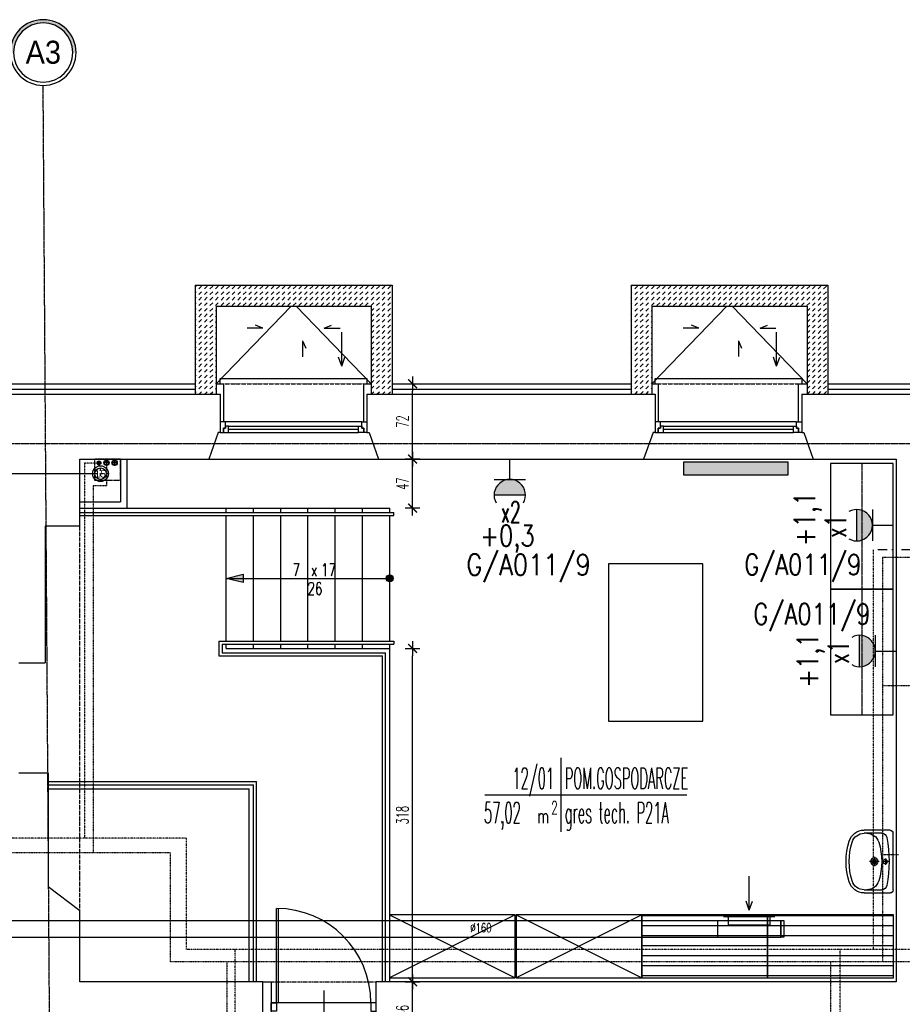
# Model space of a CAD drawing. Header units: inches. Extents: x -145354 to -97635, y 38777 to 78670.
# Tile 19 of 231: x -141858 to -141016, y 43706 to 44646. Entities that reach past the tile are written whole.
import ezdxf
from ezdxf.enums import TextEntityAlignment as Align

# ---------------------------------------------------------------- set-up
doc = ezdxf.new("R2010")
doc.units = ezdxf.units.IN
doc.header["$MEASUREMENT"] = 0
for name, pattern in [('00-inst$0$DASHDOT', [1, 0.5, -0.25, 0, -0.25]), ('CENTER', [2, 1.25, -0.25, 0.25, -0.25]), ('DASHDOT', [1, 0.5, -0.25, 0, -0.25]), ('DASHED', [0.75, 0.5, -0.25]), ('DASHED2', [0.375, 0.25, -0.125]), ('DIVIDE', [31.75, 12.7, -6.35, 0, -6.35, 0, -6.35])]:
    doc.linetypes.add(name, pattern=pattern)
doc.layers.get('0').update_dxf_attribs({"color": 101})
doc.layers.add('0-pomoc', color=21, linetype='Continuous', plot=False)
for name, color, linetype in [('beton_hatch', 145, 'Continuous'), ('Cieniutko', 8, 'Continuous'), ('Drz---drzwi', 5, 'Continuous'), ('E-OPIS_POM', 6, 'Continuous'), ('E35', 6, 'Continuous'), ('E50', 3, 'Continuous'), ('Ele-balustrada', 64, 'Continuous'), ('Ins-kan', 54, 'Continuous'), ('Ins-went', 141, 'Continuous'), ('Ins-went-opis', 141, 'Continuous'), ('Ins-wod', 152, 'Continuous'), ('Mks-podwieszona', 230, 'DASHED'), ('Mw-cr-rury', 160, 'DIVIDE'), ('Mw-wc-rury', 160, 'DASHDOT'), ('Okn---okna', 5, 'Continuous'), ('Os-osie glowne', 8, 'CENTER'), ('Os-osie-opis', 8, 'Continuous'), ('piony_K_nr', 240, 'Continuous'), ('Sc-cegla pelna', 32, 'Continuous'), ('Sc-gazobeton', 45, 'Continuous'), ('Sc-gk', 120, 'Continuous'), ('Sc-izolacja term-obrys', 132, 'Continuous'), ('Sc-izolacja term-styropian', 151, 'STYROPIAN-KA'), ('Sc-metal', 141, 'Continuous'), ('Sc-nad', 5, 'DASHED2'), ('Sc-nadproza kon', 5, 'DASHED2'), ('Sch-opis', 51, 'Continuous'), ('studzienki_widok', 52, 'Continuous'), ('W-idok', 9, 'Continuous'), ('W-otwor-strop', 126, 'Continuous'), ('Wyp-grzejniki', 56, 'Continuous'), ('Wyp-meble', 155, 'Continuous'), ('Wyp-sanitar', 131, 'Continuous')]:
    doc.layers.add(name, color=color, linetype=linetype)
doc.styles.add('dwg_opis duży', font='ARIAL.TTF', dxfattribs={"width": 0.9})
doc.styles.add('KA wymiar', font='romans.shx', dxfattribs={"width": 0.6})
doc.styles.add('ROMANS', font='romans', dxfattribs={"width": 0.85})
doc.styles.add('tab-bud$0$ROMANS', font='romans', dxfattribs={"width": 0.7})
doc.styles.add('TYTUL2', font='ARIAL.TTF')
doc.linetypes.add('BATTING', pattern='A,0.0001,-0.1,[134,ltypeshp.shx,S=0.1,R=0,X=-0.1,Y=0],-0.2,[134,ltypeshp.shx,S=0.1,R=180,X=0.1,Y=0],-0.1', length=0.4001)
doc.linetypes.add('STYROPIAN-KA', pattern='A,0.0001,-0.1,[135,ltypeshp.shx,S=0.1,R=0,X=-0.1,Y=0],0,[135,ltypeshp.shx,S=0.1,R=180,X=0.1,Y=0],-0.1', length=0.2001)
doc.dimstyles.new('KA wymiar', dxfattribs={"dimscale": 50, "dimtxt": 0.23, "dimasz": 0.14, "dimexe": 0, "dimexo": 0, "dimgap": 0.08, "dimtad": 1, "dimdec": 1, "dimrnd": 0.5, "dimzin": 9, "dimdsep": 46, "dimtxsty": 'KA wymiar', "dimblk1": 'UKOS', "dimblk2": 'UKOS', "dimsah": 1, "dimcen": 0.2, "dimse1": 1, "dimse2": 1, "dimclrd": 256, "dimclre": 256, "dimclrt": 2, "dimadec": 3, "dimazin": 0, "dimtfac": 1, "dimtdec": 1, "dimtix": 1, "dimtmove": 2, "dimatfit": 3, "dimldrblk": 'DOT', "dimfxl": 0, "dimtolj": 1, "dimtzin": 9, "dimarcsym": 0})

# ---------------------------------------------------------------- blocks, each defined once
blk = doc.blocks.new('pow')
for p, q in [((0, 0.523), (0, -0.523)), ((-1.075, 0), (1.78, 0))]:
    blk.add_line(p, q)
at = {"style": 'KA wymiar', "width": 0.6}
for s, height, p in [('2', 0.18, (-0.139, -0.27)), ('m', 0.21, (-0.333, -0.401))]:
    blk.add_text(s, height=height, dxfattribs=at).set_placement(p)
at = {"style": 'KA wymiar'}
for tag, width, p in [('01', 0.7, (-0.131, 0.084)), ('000.00', 0.6, (-0.364, -0.401))]:
    blk.add_attdef(tag, text='', height=0.3, dxfattribs=dict(at, width=width)).set_placement(p, align=Align.RIGHT)
blk.add_attdef('POMIESZCZENIE', (0.071, 0.084), '', height=0.3, dxfattribs=at)
at = {"style": 'KA wymiar', "width": 0.8}
blk.add_attdef('POSADZKA', (0.071, -0.401), '', height=0.3, dxfattribs=at)
blk = doc.blocks.new('G1')
at = {"layer": 'E35'}
blk.add_hatch(color=256, dxfattribs=at).paths.add_polyline_path([(10, 22.85), (-10, 22.85, 1)])
for p, q in [((-10, 22.85), (10, 22.85)), ((10, 12.85), (-10, 12.85))]:
    blk.add_line(p, q, dxfattribs=at)
blk.add_arc((0, 22.85), 10, 150, 30, dxfattribs=at)
at = {"layer": 'E50'}
blk.add_line((0, 12.85), (0, 0), dxfattribs=at)
blk = doc.blocks.new('_REHABILITACJA_STOLLIK1')
at = {"ltscale": 0.5}
h = blk.add_hatch(dxfattribs=at)
h.set_pattern_fill('LINE', color=256, scale=3, style=0)
h.set_pattern_definition([(0, (408087.254, 65975.66), (0, 9.525), [])])
h.paths.add_polyline_path([(0, -60), (120, -60), (120, 0), (0, 0)])
blk.add_lwpolyline([(0, -60), (120, -60), (120, 0), (0, 0)], close=True, dxfattribs=at)
blk = doc.blocks.new('ozn_schody-kółko_d14')
at = {"ltscale": 25}
h = blk.add_hatch(color=256, dxfattribs=at)
edge = h.paths.add_edge_path()
edge.add_arc((0, 0), 3.33, 0, 360)
at = {"ltscale": 7}
blk.add_circle((0, 0), 3.33, dxfattribs=at)
blk = doc.blocks.new('ozn_schody-strzałka8x16')
at = {"ltscale": 25}
blk.add_hatch(color=256, dxfattribs=at).paths.add_polyline_path([(0, 0), (-4, -16), (4, -16)])
blk.add_lwpolyline([(0, 0), (-4, -16), (4, -16)], close=True, dxfattribs=at)
blk = doc.blocks.new('ozn_opis-schodów1-rzut')
at = {"style": 'ROMANS', "width": 0.7}
blk.add_text('x', height=12, dxfattribs=at).set_placement((-3.32, 3))
at = {"ltscale": 25, "style": 'ROMANS', "width": 0.7}
blk.add_attdef('Ilość', text='', height=12, dxfattribs=at).set_placement((-7.75, 3), align=Align.RIGHT)
blk.add_attdef('Wysokość', (6.22, 3), '', height=12, dxfattribs=at)
blk.add_attdef('Długość', text='', height=12, dxfattribs=at).set_placement((0.41, -15), align=Align.CENTER)
blk = doc.blocks.new('_0630_DRZWI_90')
at = {"ltscale": 7}
for p, q in [((5, 8), (5, 98)), ((6.8, 8), (6.8, 97.98))]:
    blk.add_line(p, q, dxfattribs=at)
at = {"ltscale": 25}
for p, q in [((50, 19.7), (50, -28.9)), ((5, 8), (0, 8)), ((0, 8), (5, 8)), ((0, 0), (0, 8)), ((5, 0), (0, 0)), ((5, 0), (0, 0)), ((95, 8), (5, 8)), ((5, 8), (5, 0)), ((95, 8), (95, 0)), ((100, 8), (95, 8)), ((95, 0), (100, 0)), ((95, 0), (100, 0)), ((100, 0), (100, 8))]:
    blk.add_line(p, q, dxfattribs=at)
at = {"ltscale": 7}
blk.add_arc((5, 8), 90, 0, 90, dxfattribs=at)
blk = doc.blocks.new('_gslkflhklgj')
at = {"linetype": '00-inst$0$DASHDOT', "ltscale": 5}
for p, q in [((7.5, 0), (-7.5, 0)), ((0, -7.5), (0, 7.5))]:
    blk.add_line(p, q, dxfattribs=at)
for radius in [7.5, 5.5]:
    blk.add_circle((0, 0), radius)
blk = doc.blocks.new('UKOS')
at = {"color": 8}
blk.add_line((1, 0), (-1, 0), dxfattribs=at)
at = {"color": 1}
blk.add_line((0, 1), (0, -1), dxfattribs=at)
at = {"color": 1, "const_width": 0.2}
blk.add_lwpolyline([(0.6, 0.6), (-0.6, -0.6)], dxfattribs=at)
blk = doc.blocks.new('*D514')
at = {"layer": 'W-idok', "lineweight": -2}
blk.add_line((-141483.21, 43678.16), (-141483.21, 43720.15), dxfattribs=at)
at = {"layer": 'W-idok', "lineweight": -2, "xscale": 7.000000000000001, "yscale": 7.000000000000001, "zscale": 7.000000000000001}
for p, rotation in [((-141483.21, 43727.15), 90), ((-141483.21, 43671.16), 270)]:
    blk.add_blockref('UKOS', p, dxfattribs=dict(at, rotation=rotation))
at = {"layer": 'W-idok', "color": 2, "insert": (-141492.96, 43699.16), "char_height": 11.5, "attachment_point": 5, "rotation": 90, "style": 'KA wymiar'}
blk.add_mtext('\\A1;56', dxfattribs=at)
blk = doc.blocks.new('_Dot')
at = {"layer": '0-pomoc', "color": 0, "lineweight": -2}
blk.add_line((-0.5, 0), (-1, 0), dxfattribs=at)
at = {"layer": '0-pomoc', "color": 0, "const_width": 0.5}
blk.add_lwpolyline([(-0.25, 0, 1), (0.25, 0, 1)], format="xyb", close=True, dxfattribs=at)
blk = doc.blocks.new('*D515')
at = {"layer": 'W-idok', "lineweight": -2}
blk.add_line((-141483.21, 43734.15), (-141483.21, 44038.37), dxfattribs=at)
at = {"layer": 'W-idok', "lineweight": -2, "xscale": 7.000000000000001, "yscale": 7.000000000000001, "zscale": 7.000000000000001}
for p, rotation in [((-141483.21, 44045.37), 90), ((-141483.21, 43727.15), 270)]:
    blk.add_blockref('UKOS', p, dxfattribs=dict(at, rotation=rotation))
at = {"layer": 'W-idok', "color": 2, "insert": (-141492.96, 43886.26), "char_height": 11.5, "attachment_point": 5, "rotation": 90, "style": 'KA wymiar'}
blk.add_mtext('\\A1;318', dxfattribs=at)
blk = doc.blocks.new('*D516')
at = {"layer": 'W-idok', "lineweight": -2}
blk.add_line((-141483.21, 44186.37), (-141483.21, 44219.16), dxfattribs=at)
at = {"layer": 'W-idok', "lineweight": -2, "xscale": 7.000000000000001, "yscale": 7.000000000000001, "zscale": 7.000000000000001}
for p, rotation in [((-141483.21, 44226.16), 90), ((-141483.21, 44179.37), 270)]:
    blk.add_blockref('UKOS', p, dxfattribs=dict(at, rotation=rotation))
at = {"layer": 'W-idok', "color": 2, "insert": (-141492.96, 44202.76), "char_height": 11.5, "attachment_point": 5, "rotation": 90, "style": 'KA wymiar'}
blk.add_mtext('\\A1;47', dxfattribs=at)
blk = doc.blocks.new('*D517')
at = {"layer": 'W-idok', "lineweight": -2}
blk.add_line((-141483.21, 44233.16), (-141483.21, 44291.16), dxfattribs=at)
at = {"layer": 'W-idok', "lineweight": -2, "xscale": 7.000000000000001, "yscale": 7.000000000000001, "zscale": 7.000000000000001}
for p, rotation in [((-141483.21, 44298.16), 90), ((-141483.21, 44226.16), 270)]:
    blk.add_blockref('UKOS', p, dxfattribs=dict(at, rotation=rotation))
at = {"layer": 'W-idok', "color": 2, "insert": (-141492.96, 44262.16), "char_height": 11.5, "attachment_point": 5, "rotation": 90, "style": 'KA wymiar'}
blk.add_mtext('\\A1;72', dxfattribs=at)
blk = doc.blocks.new('0630_STRZAŁKA')
at = {"ltscale": 0.5}
for points in [[(0, 0), (-3.03, -8.56)], [(0, 0), (0, -32.43)], [(0, 0), (3.03, -8.56)]]:
    blk.add_lwpolyline(points, dxfattribs=at)
blk = doc.blocks.new('umywalka_60x45')
at = {"ltscale": 25}
for p, q in [((-27, 0), (27, 0)), ((-30, -27.72), (-30, -3)), ((3, -7.5), (-3, -7.5)), ((0, -4.5), (0, -10.5)), ((30, -3), (30, -27.72)), ((-27, -27.72), (-27, -11.03)), ((4.5, -18), (-4.5, -18)), ((0, -13.5), (0, -22.5)), ((27, -11.03), (27, -27.72))]:
    blk.add_line(p, q, dxfattribs=at)
for centre, radius in [((0, -7.5), 2), ((0, -18), 3.5), ((0, -18), 2)]:
    blk.add_circle(centre, radius, dxfattribs=at)
for centre, radius, start, end in [((27, -3), 3, 0, 90), ((-27, -3), 3, 90, 180), ((-22, -11.03), 5, 100.52627, 180), ((0, -129.43), 125.43, 79.47373, 100.52627), ((22, -11.03), 5, 0, 79.47373), ((-15, -25.28), 12, 107.3129, 180), ((0, -73.4), 62.4, 72.6871, 107.3129), ((15, -25.28), 12, 0, 72.6871), ((-15, -27.72), 15, 180, 252.6871), ((-15, -27.72), 12, 180, 252.6871), ((15, -27.72), 12, 287.3129, 0), ((15, -27.72), 15, 287.3129, 0), ((0, 20.4), 65.4, 252.6871, 287.3129), ((0, 20.4), 62.4, 252.6871, 287.3129)]:
    blk.add_arc(centre, radius, start, end, dxfattribs=at)
blk = doc.blocks.new('_opis_osi_liczbowy')
blk.add_hatch(color=256).paths.add_polyline_path([(32, 32), (32, 28.8, -1), (32, -28.8), (32, -32, 1)])
for radius in [32, 28.8]:
    blk.add_circle((32, 0), radius)
at = {"style": 'dwg_opis duży', "width": 0.9}
blk.add_attdef('AXNAMEH', text='', height=22.4, rotation=90, dxfattribs=at).set_placement((32, 0), align=Align.MIDDLE_CENTER)
blk = doc.blocks.new('*U122')
at = {"color": 4, "linetype": 'Continuous'}
blk.add_line((-245, 25), (245, 25), dxfattribs=at)
at = {"color": 0, "linetype": 'ByBlock', "lineweight": -2}
for p, q in [((-245, 10), (245, 10)), ((-200, 0), (-200, 10)), ((200, 0), (200, 10))]:
    blk.add_line(p, q, dxfattribs=at)
blk = doc.blocks.new('pion_woda')
at = {"layer": 'Ins-wod'}
for p, q in [((3, 0), (-3, 0)), ((0, 3), (0, -3))]:
    blk.add_line(p, q, dxfattribs=at)
for centre, radius in [((0, 0.02), 2.55), ((0, 0), 2)]:
    blk.add_circle(centre, radius, dxfattribs=at)
blk = doc.blocks.new('pion_mały')
at = {"layer": 'Ins-wod'}
for p, q in [((0, 2.08), (0, -2.12)), ((2.1, -0.02), (-2.1, -0.02))]:
    blk.add_line(p, q, dxfattribs=at)
for centre, radius in [((0, 0), 1.79), ((0, -0.02), 1.4)]:
    blk.add_circle(centre, radius, dxfattribs=at)
blk = doc.blocks.new('WW_piony')
for name, p in [('pion_mały', (0, 0)), ('pion_woda', (7.18, 0.12)), ('pion_woda', (14.93, 0.15))]:
    blk.add_blockref(name, p)
blk = doc.blocks.new('_vxkdjhgkljhkgjhk')
for q in [(14, 6), (30.2, 0)]:
    blk.add_line((0, 0), q)
blk = doc.blocks.new('grzejnik_100')
at = {"layer": 'Wyp-grzejniki'}
h = blk.add_hatch(dxfattribs=at)
h.set_pattern_fill('DOTS', color=256, scale=0.5, style=0)
h.set_pattern_definition([(0, (-77492.90915, 37823.9399), (0.396875, 0.79375), [0, -0.79375])])
h.paths.add_polyline_path([(0, -100), (12, -100), (12, 0), (0, 0)])
blk.add_lwpolyline([(12, 0), (0, 0), (0, -100), (12, -100)], close=True, dxfattribs=at)

msp = doc.modelspace()

# ---------------------------------------------------------------- hatches: boundary and pattern name
at = {"layer": 'beton_hatch'}
h = msp.add_hatch(dxfattribs=at)
h.set_pattern_fill('DASH', color=256, scale=30, angle=45, style=0)
h.set_pattern_definition([(45, (430.613, 0.052), (4e-16, 5.30330086), [3.75, -3.75])])
h.paths.add_polyline_path([(-141594.27, 44392.28), (-141599.27, 44392.28), (-141599.27, 44372.28), (-141594.27, 44372.28)])
h.paths.add_polyline_path([(-141502.77, 44392.28), (-141594.27, 44392.28), (-141594.27, 44372.28), (-141522.77, 44372.28), (-141522.77, 44288.21), (-141502.77, 44288.21)])
h.paths.add_polyline_path([(-141599.27, 44392.28), (-141690.77, 44392.28), (-141690.77, 44288.21), (-141670.77, 44288.21), (-141670.77, 44372.28), (-141599.27, 44372.28)])
h = msp.add_hatch(dxfattribs=at)
h.set_pattern_fill('DASH', color=256, scale=30, angle=45, style=0)
h.set_pattern_definition([(45, (846.613, 0.1026), (4e-16, 5.30330086), [3.75, -3.75])])
h.paths.add_polyline_path([(-141178.27, 44392.33), (-141183.27, 44392.33), (-141183.27, 44372.33), (-141178.27, 44372.33)])
h.paths.add_polyline_path([(-141086.77, 44392.33), (-141178.27, 44392.33), (-141178.27, 44372.33), (-141106.77, 44372.33), (-141106.77, 44288.27), (-141086.77, 44288.27)])
h.paths.add_polyline_path([(-141183.27, 44392.33), (-141274.77, 44392.33), (-141274.77, 44288.27), (-141254.77, 44288.27), (-141254.77, 44372.33), (-141183.27, 44372.33)])

# ---------------------------------------------------------------- linework, layer by layer
at = {"layer": 'Cieniutko', "linetype": 'Continuous'}
for p, q in [((-141599.27, 44372.28), (-141670.77, 44298.21)), ((-141594.27, 44372.28), (-141522.77, 44298.21)), ((-141183.27, 44372.33), (-141254.77, 44298.26)), ((-141178.27, 44372.33), (-141106.77, 44298.26))]:
    msp.add_line(p, q, dxfattribs=at)
at = {"layer": 'Ele-balustrada'}
for p, q in [((-141800.81, 44175.37), (-141501.06, 44175.37)), ((-141800.81, 44172.37), (-141501.06, 44172.37)), ((-141501.06, 44172.37), (-141501.06, 44175.37)), ((-141668.06, 44052.37), (-141501.06, 44052.37)), ((-141668.06, 44052.37), (-141668.06, 44038.37)), ((-141665.06, 44049.37), (-141501.06, 44049.37)), ((-141665.06, 44049.37), (-141665.06, 44041.37)), ((-141501.06, 44052.37), (-141501.06, 44049.37)), ((-141668.06, 44038.37), (-141512.06, 44038.37)), ((-141665.06, 44041.37), (-141509.06, 44041.37)), ((-141512.06, 43727.16), (-141512.06, 44038.37)), ((-141509.06, 43727.16), (-141509.06, 44041.37)), ((-141831.06, 43918.37), (-141632.06, 43918.37)), ((-141831.06, 43915.37), (-141635.06, 43915.37)), ((-141635.06, 43727.16), (-141635.06, 43915.37)), ((-141632.06, 43727.16), (-141632.06, 43918.37))]:
    msp.add_line(p, q, dxfattribs=at)
at = {"layer": 'Ins-went'}
for p, q in [((-141191.92, 43769.63), (-141191.92, 43785.63)), ((-141181.92, 43788.63), (-141181.92, 43781.63)), ((-141141.92, 43781.63), (-141141.92, 43788.63)), ((-141131.92, 43769.63), (-141131.92, 43785.63)), ((-141131.92, 43785.63), (-141128.92, 43785.63)), ((-141131.92, 43785.63), (-141131.92, 43769.63)), ((-141128.92, 43785.63), (-141128.92, 43769.63)), ((-141181.92, 43781.63), (-141141.92, 43781.63)), ((-141181.92, 43781.63), (-141141.92, 43781.63)), ((-141128.92, 43769.63), (-141131.92, 43769.63))]:
    msp.add_line(p, q, dxfattribs=at)
for points in [[(-142247.45, 43785.65), (-141327.38, 43785.65)], [(-141327.38, 43785.65), (-141131.92, 43785.63)], [(-142247.34, 43769.65), (-141327.38, 43769.65)], [(-141327.38, 43769.65), (-141131.92, 43769.63)]]:
    msp.add_lwpolyline(points, dxfattribs=at)
at = {"layer": 'Mks-podwieszona'}
msp.add_line((-141786.91, 44212.32), (-142178.78, 44212.32), dxfattribs=at)
at = {"layer": 'Mw-cr-rury', "ltscale": 0.03}
for p, q in [((-141784.63, 44222.51), (-141796.48, 44222.51)), ((-141796.48, 44222.51), (-141796.48, 43864.19)), ((-141043.66, 44139.46), (-141043.66, 43757.86)), ((-141699.44, 43864.19), (-142341.27, 43864.19)), ((-141699.44, 43864.19), (-141699.44, 43757.86)), ((-139252.46, 43757.86), (-141699.44, 43757.86)), ((-141652.43, 43443.04), (-141652.43, 43757.86)), ((-141075.03, 43666.51), (-141075.03, 43757.86))]:
    msp.add_line(p, q, dxfattribs=at)
at = {"layer": 'Mw-cr-rury', "ltscale": 0.7}
msp.add_line((-141007.77, 44139.46), (-141043.66, 44139.46), dxfattribs=at)
at = {"layer": 'Mw-wc-rury'}
for p, q in [((-141775.35, 44219.66), (-141775.35, 44200.72)), ((-141775.35, 44200.72), (-141788.18, 44200.72)), ((-141788.18, 44200.72), (-141788.18, 43850.19)), ((-141008.5, 44132.27), (-141034.85, 44132.27)), ((-141034.85, 44132.27), (-141034.85, 43746.31)), ((-140968.31, 44009.73), (-141034.85, 44009.73)), ((-141714.75, 43850.19), (-142353.74, 43850.19)), ((-141714.75, 43850.19), (-141714.75, 43746.31)), ((-141019.42, 43848.3), (-141034.85, 43848.3)), ((-139268.39, 43746.31), (-141714.75, 43746.31)), ((-141660.51, 43746.31), (-141660.51, 43452.82)), ((-141084.12, 43662.52), (-141084.12, 43746.31))]:
    msp.add_line(p, q, dxfattribs=at)
at = {"layer": 'Okn---okna'}
for p, q in [((-141666.77, 44298.16), (-141666.77, 44303.16)), ((-141666.77, 44303.16), (-141526.77, 44303.16)), ((-141526.77, 44303.16), (-141526.77, 44298.16)), ((-141251.77, 44298.16), (-141251.77, 44303.16)), ((-141251.77, 44303.16), (-141111.77, 44303.16)), ((-141111.77, 44303.16), (-141111.77, 44298.16)), ((-141531.77, 44261.68), (-141661.77, 44261.68)), ((-141658.77, 44257.68), (-141534.77, 44257.68)), ((-141658.77, 44254.68), (-141534.77, 44254.68)), ((-141116.77, 44261.68), (-141246.77, 44261.68)), ((-141243.77, 44257.68), (-141119.77, 44257.68)), ((-141243.77, 44254.68), (-141119.77, 44254.68)), ((-141658.77, 44251.68), (-141534.77, 44251.68)), ((-141243.77, 44251.68), (-141119.77, 44251.68)), ((-141677.77, 44226.16), (-141515.77, 44226.16)), ((-141262.77, 44226.16), (-141100.77, 44226.16))]:
    msp.add_line(p, q, dxfattribs=at)
for points in [[(-141661.77, 44261.68), (-141666.77, 44261.68), (-141666.77, 44251.68), (-141663.77, 44251.68), (-141663.77, 44255.68), (-141661.77, 44255.68)], [(-141658.77, 44257.68), (-141661.77, 44257.68), (-141661.77, 44255.68), (-141663.77, 44255.68), (-141663.77, 44251.68), (-141661.77, 44251.68), (-141658.77, 44251.68)], [(-141534.77, 44257.68), (-141531.77, 44257.68), (-141531.77, 44255.68), (-141529.77, 44255.68), (-141529.77, 44251.68), (-141531.77, 44251.68), (-141534.77, 44251.68)], [(-141531.77, 44261.68), (-141526.77, 44261.68), (-141526.77, 44251.68), (-141529.77, 44251.68), (-141529.77, 44255.68), (-141531.77, 44255.68)], [(-141246.77, 44261.68), (-141251.77, 44261.68), (-141251.77, 44251.68), (-141248.77, 44251.68), (-141248.77, 44255.68), (-141246.77, 44255.68)], [(-141243.77, 44257.68), (-141246.77, 44257.68), (-141246.77, 44255.68), (-141248.77, 44255.68), (-141248.77, 44251.68), (-141246.77, 44251.68), (-141243.77, 44251.68)], [(-141119.77, 44257.68), (-141116.77, 44257.68), (-141116.77, 44255.68), (-141114.77, 44255.68), (-141114.77, 44251.68), (-141116.77, 44251.68), (-141119.77, 44251.68)], [(-141116.77, 44261.68), (-141111.77, 44261.68), (-141111.77, 44251.68), (-141114.77, 44251.68), (-141114.77, 44255.68), (-141116.77, 44255.68)]]:
    msp.add_lwpolyline(points, close=True, dxfattribs=at)
at = {"layer": 'Os-osie glowne'}
msp.add_line((-141807.41, 40431.76), (-141835.81, 44583.07), dxfattribs=at)
msp.add_lwpolyline([(-143378.77, 44241.16), (-138190.25, 44241.16)], dxfattribs=at)
at = {"layer": 'Sc-cegla pelna'}
for p, q in [((-141666.77, 44288.16), (-141666.77, 44251.68)), ((-141526.77, 44288.16), (-141526.77, 44251.68)), ((-141251.77, 44288.16), (-141251.77, 44251.68)), ((-141111.77, 44288.16), (-141111.77, 44251.68)), ((-141668.77, 44251.68), (-141677.77, 44226.16)), ((-141666.77, 44251.68), (-141668.77, 44251.68)), ((-141526.77, 44251.68), (-141524.77, 44251.68)), ((-141524.77, 44251.68), (-141515.77, 44226.16)), ((-141253.77, 44251.68), (-141262.77, 44226.16)), ((-141251.77, 44251.68), (-141253.77, 44251.68)), ((-141111.77, 44251.68), (-141109.77, 44251.68)), ((-141109.77, 44251.68), (-141100.77, 44226.16)), ((-141800.81, 44226.16), (-141676.77, 44226.16)), ((-141800.81, 44162.16), (-141800.81, 44226.16)), ((-141516.77, 44226.16), (-141259.77, 44226.16)), ((-141101.77, 44226.16), (-141021.77, 44226.16)), ((-141800.81, 44162.16), (-141833.98, 44162.12)), ((-141833.98, 44162.12), (-141833.98, 44031.57)), ((-141858.98, 44031.57), (-141833.98, 44031.57)), ((-141858.98, 43926.57), (-141831.06, 43926.57)), ((-141831.06, 43926.57), (-141831.06, 43818.12)), ((-141831.06, 43818.12), (-141800.81, 43795.2))]:
    msp.add_line(p, q, dxfattribs=at)
for points in [[(-141956.77, 44288.16), (-141666.77, 44288.16)], [(-141526.77, 44288.16), (-141251.77, 44288.16)], [(-141111.77, 44288.16), (-140840.81, 44288.16)], [(-141021.77, 44226.16), (-141021.77, 43727.1)], [(-141626.06, 43727.16), (-141800.81, 43727.16), (-141800.81, 43795.2)], [(-141626.06, 43671.16), (-141626.06, 43727.16)], [(-141518.06, 43671.16), (-141518.06, 43727.16)], [(-141021.77, 43727.1), (-141518.06, 43727.16)]]:
    msp.add_lwpolyline(points, dxfattribs=at)
at = {"layer": 'Sc-gazobeton'}
for p, q in [((-141626.06, 43727.16), (-141618.06, 43727.16)), ((-141618.06, 43727.16), (-141618.06, 43671.16))]:
    msp.add_line(p, q, dxfattribs=at)
at = {"layer": 'Sc-gk'}
for p, q in [((-141761.91, 44226.16), (-141761.91, 44185.37)), ((-141755.91, 44226.16), (-141755.91, 44179.37)), ((-141800.81, 44185.37), (-141761.91, 44185.37)), ((-141800.81, 44179.37), (-141755.91, 44179.37))]:
    msp.add_line(p, q, dxfattribs=at)
at = {"layer": 'Sc-izolacja term-obrys'}
for p, q in [((-141932.77, 44298.16), (-141690.77, 44298.16)), ((-141670.77, 44298.16), (-141663.77, 44298.16)), ((-141663.77, 44298.16), (-141663.77, 44261.68)), ((-141529.77, 44261.68), (-141529.77, 44298.16)), ((-141529.77, 44298.16), (-141522.77, 44298.16)), ((-141502.77, 44298.16), (-141274.77, 44298.16)), ((-141254.77, 44298.16), (-141248.77, 44298.16)), ((-141248.77, 44298.16), (-141248.77, 44261.68)), ((-141114.77, 44261.68), (-141114.77, 44298.16)), ((-141114.77, 44298.16), (-141106.77, 44298.16))]:
    msp.add_line(p, q, dxfattribs=at)
msp.add_lwpolyline([(-141086.77, 44298.16), (-140864.81, 44298.16)], dxfattribs=at)
at = {"layer": 'Sc-izolacja term-styropian', "linetype": 'BATTING', "ltscale": 0.25}
for p, q in [((-141932.77, 44293.16), (-141690.77, 44293.16)), ((-141502.77, 44293.16), (-141274.77, 44293.16))]:
    msp.add_line(p, q, dxfattribs=at)
msp.add_lwpolyline([(-141086.77, 44293.16), (-140864.81, 44293.16)], dxfattribs=at)
at = {"layer": 'Sc-metal'}
for p, q in [((-141800.81, 44179.37), (-141505.06, 44179.37)), ((-141661.06, 44175.37), (-141661.06, 44179.37)), ((-141635.06, 44175.37), (-141635.06, 44179.37)), ((-141609.06, 44175.37), (-141609.06, 44179.37)), ((-141583.06, 44175.37), (-141583.06, 44179.37)), ((-141557.06, 44175.37), (-141557.06, 44179.37)), ((-141531.06, 44175.37), (-141531.06, 44179.37)), ((-141505.06, 44175.37), (-141505.06, 44179.37)), ((-141661.06, 44052.37), (-141661.06, 44172.37)), ((-141635.06, 44052.37), (-141635.06, 44172.37)), ((-141609.06, 44052.37), (-141609.06, 44172.37)), ((-141583.06, 44052.37), (-141583.06, 44172.37)), ((-141557.06, 44052.37), (-141557.06, 44172.37)), ((-141531.06, 44052.37), (-141531.06, 44172.37)), ((-141505.06, 44052.37), (-141505.06, 44172.37)), ((-141661.06, 44045.37), (-141661.06, 44049.37)), ((-141635.06, 44045.37), (-141635.06, 44049.37)), ((-141609.06, 44045.37), (-141609.06, 44049.37)), ((-141583.06, 44045.37), (-141583.06, 44049.37)), ((-141557.06, 44045.37), (-141557.06, 44049.37)), ((-141531.06, 44045.37), (-141531.06, 44049.37)), ((-141505.06, 44045.37), (-141505.06, 44049.37)), ((-141661.06, 44045.37), (-141505.06, 44045.37)), ((-141505.06, 43727.16), (-141505.06, 44045.37)), ((-141831.06, 43911.37), (-141639.06, 43911.37)), ((-141639.06, 43727.16), (-141639.06, 43911.37))]:
    msp.add_line(p, q, dxfattribs=at)
at = {"layer": 'Sc-nad', "ltscale": 4}
msp.add_lwpolyline([(-141618.06, 43727.16), (-141518.06, 43727.16)], dxfattribs=at)
at = {"layer": 'Sc-nadproza kon', "linetype": 'DASHDOT', "ltscale": 0.5}
for p, q in [((-141666.77, 44298.16), (-141526.77, 44298.16)), ((-141251.77, 44298.16), (-141111.77, 44298.16)), ((-141800.81, 43795.2), (-141800.81, 44162.16))]:
    msp.add_line(p, q, dxfattribs=at)
at = {"layer": 'Sch-opis'}
msp.add_line((-141661.06, 44112.37), (-141505.06, 44112.37), dxfattribs=at)
at = {"layer": 'studzienki_widok'}
for p, q in [((-141690.77, 44392.28), (-141502.77, 44392.28)), ((-141690.77, 44392.28), (-141690.77, 44288.21)), ((-141502.77, 44392.28), (-141502.77, 44288.21)), ((-141274.77, 44392.33), (-141086.77, 44392.33)), ((-141274.77, 44392.33), (-141274.77, 44288.27)), ((-141086.77, 44392.33), (-141086.77, 44288.27)), ((-141670.77, 44372.28), (-141522.77, 44372.28)), ((-141670.77, 44372.28), (-141670.77, 44288.21)), ((-141522.77, 44372.28), (-141522.77, 44288.21)), ((-141254.77, 44372.33), (-141106.77, 44372.33)), ((-141254.77, 44372.33), (-141254.77, 44288.27)), ((-141106.77, 44372.33), (-141106.77, 44288.27))]:
    msp.add_line(p, q, dxfattribs=at)
at = {"layer": 'W-otwor-strop', "linetype": 'DASHED2', "ltscale": 0.3}
msp.add_lwpolyline([(-141761.91, 44206.16), (-141761.91, 44226.16), (-141786.91, 44226.16), (-141786.91, 44206.16)], close=True, dxfattribs=at)
at = {"layer": 'Wyp-meble'}
for p, q in [((-141385.38, 43790.93), (-141505.38, 43730.93)), ((-141505.38, 43790.93), (-141385.38, 43730.93)), ((-141264.38, 43790.93), (-141384.38, 43730.93)), ((-141384.38, 43790.93), (-141264.38, 43730.93))]:
    msp.add_line(p, q, dxfattribs=at)
for points in [[(-141084.5, 44102.16), (-141024.5, 44102.16), (-141024.5, 44222.16), (-141084.5, 44222.16)], [(-141296.38, 43976.16), (-141206.38, 43976.16), (-141206.38, 44126.16), (-141296.38, 44126.16)], [(-141084.5, 43982.16), (-141024.5, 43982.16), (-141024.5, 44102.16), (-141084.5, 44102.16)], [(-141505.38, 43730.93), (-141385.38, 43730.93), (-141385.38, 43790.93), (-141505.38, 43790.93)], [(-141384.38, 43730.93), (-141264.38, 43730.93), (-141264.38, 43790.93), (-141384.38, 43790.93)]]:
    msp.add_lwpolyline(points, close=True, dxfattribs=at)
at = {"layer": 'Wyp-meble', "linetype": 'DASHED2', "ltscale": 0.5}
for points in [[(-141024.5, 44102.16), (-141024.5, 44222.16), (-141054.5, 44222.16), (-141054.5, 44102.16)], [(-141024.5, 43982.16), (-141024.5, 44102.16), (-141054.5, 44102.16), (-141054.5, 43982.16)]]:
    msp.add_lwpolyline(points, close=True, dxfattribs=at)

# ---------------------------------------------------------------- block references
msp.add_blockref('WW_piony', (-141782.53, 44222.53))
at = {"layer": 'Cieniutko', "linetype": 'Continuous', "yscale": 0.5, "zscale": 0.5}
for p, xscale in [((-141626, 44351.1), -0.5), ((-141567.54, 44351.1), 0.5), ((-141210, 44351.15), -0.5), ((-141151.54, 44351.15), 0.5)]:
    msp.add_blockref('_vxkdjhgkljhkgjhk', p, dxfattribs=dict(at, xscale=xscale))
at = {"layer": 'Cieniutko', "linetype": 'Continuous', "xscale": 0.5, "yscale": 0.5, "zscale": 0.5, "rotation": 270}
for p in [(-141588.25, 44339.13), (-141172.25, 44339.18)]:
    msp.add_blockref('_vxkdjhgkljhkgjhk', p, dxfattribs=at)
at = {"layer": 'Drz---drzwi'}
msp.add_blockref('_0630_DRZWI_90', (-141618.06, 43699.16), dxfattribs=at)
at = {"layer": 'E-OPIS_POM'}
ref = msp.add_blockref('pow', (-141341.62, 43905.55), dxfattribs=dict(at, xscale=67.5, yscale=67.5, zscale=67.5))
ref.add_attrib('000.00', '57,02', dxfattribs={"layer": '0', "height": 20.25, "style": 'KA wymiar', "width": 0.448374}).set_placement((-141380.03, 43878.49), align=Align.RIGHT)
ref.add_attrib('01', '12/01', dxfattribs={"layer": '0', "height": 20.25, "style": 'KA wymiar', "width": 0.448374}).set_placement((-141348.23, 43911.25), align=Align.RIGHT)
ref.add_attrib('POMIESZCZENIE', 'POM.GOSPODARCZE', (-141338.04, 43911.25), dxfattribs={"layer": '0', "height": 20.25, "style": 'KA wymiar', "width": 0.448374})
ref.add_attrib('POSADZKA', 'gres tech. P21A', (-141338.04, 43878.49), dxfattribs={"layer": '0', "height": 20.25, "style": 'KA wymiar', "width": 0.448374})
at = {"layer": 'E35', "xscale": 1.5, "yscale": 1.5, "zscale": 1.5}
for p, rotation in [((-141390.45, 44226.14), 180), ((-141025.08, 44163.12), 90), ((-141022.38, 44043), 90)]:
    msp.add_blockref('G1', p, dxfattribs=dict(at, rotation=rotation))
at = {"layer": 'Ins-kan'}
msp.add_blockref('_gslkflhklgj', (-141781.05, 44212.32), dxfattribs=at)
at = {"layer": 'Ins-went', "xscale": 0.1000000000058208, "yscale": 0.09999999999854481, "zscale": 0.1}
msp.add_blockref('*U122', (-141161.92, 43788.63), dxfattribs=at)
at = {"layer": 'Ins-went-opis', "rotation": 180}
for p in [(-141550.8, 44314.88), (-141135.8, 44314.88), (-141161.92, 43795.63)]:
    msp.add_blockref('0630_STRZAŁKA', p, dxfattribs=at)
at = {"layer": 'Os-osie-opis'}
ref = msp.add_blockref('_opis_osi_liczbowy', (-141835.81, 44583.07), dxfattribs=dict(at, xscale=-0.9799999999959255, yscale=0.9799999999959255, zscale=0.9799999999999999, rotation=270))
ref.add_attrib('AXNAMEH', 'A3', dxfattribs={"layer": '0', "height": 21.952, "style": 'dwg_opis duży', "width": 0.9}).set_placement((-141835.66, 44614.72), align=Align.MIDDLE_CENTER)
at = {"layer": 'Sch-opis'}
ref = msp.add_blockref('ozn_opis-schodów1-rzut', (-141576.85, 44111.56), dxfattribs=at)
ref.add_attrib('Ilość', '7', dxfattribs={"layer": '0', "ltscale": 25, "height": 12, "style": 'ROMANS', "width": 0.7}).set_placement((-141590.59, 44114.56), align=Align.RIGHT)
ref.add_attrib('Wysokość', '17', (-141570.63, 44114.56), dxfattribs={"layer": '0', "ltscale": 25, "height": 12, "style": 'ROMANS', "width": 0.7})
ref.add_attrib('Długość', '26', dxfattribs={"layer": '0', "ltscale": 25, "height": 12, "style": 'ROMANS', "width": 0.7}).set_placement((-141576.43, 44096.56), align=Align.CENTER)
at = {"layer": 'Sch-opis', "xscale": -1, "rotation": 90}
msp.add_blockref('ozn_schody-strzałka8x16', (-141661.06, 44112.37), dxfattribs=at)
at = {"layer": 'Sch-opis', "rotation": 180}
msp.add_blockref('ozn_schody-kółko_d14', (-141505.06, 44112.37), dxfattribs=at)
at = {"layer": 'Wyp-grzejniki', "rotation": 90}
msp.add_blockref('grzejnik_100', (-141224.77, 44211.16), dxfattribs=at)
at = {"layer": 'Wyp-meble', "rotation": 180}
for p in [(-141144.38, 43730.93), (-141024.38, 43730.93)]:
    msp.add_blockref('_REHABILITACJA_STOLLIK1', p, dxfattribs=at)
at = {"layer": 'Wyp-sanitar', "xscale": -1, "rotation": 270}
msp.add_blockref('umywalka_60x45', (-141024.51, 43841.97), dxfattribs=at)

# ---------------------------------------------------------------- texts
at = {"layer": 'E35', "style": 'ROMANS'}
for s, width, p in [('x2', 0.6, (-141389.57, 44175.69)), ('+0,3', 0.8, (-141392.64, 44149.95)), ('G/A011/9', 0.8, (-141110.77, 44124.15)), ('G/A011/9', 0.8, (-141102.08, 44077.03))]:
    msp.add_text(s, height=20, dxfattribs=dict(at, width=width)).set_placement(p, align=Align.MIDDLE)
for s, rotation, width, p in [('+1,1', 90, 0.8, (-141105.87, 44169.16)), ('x1', 90, 0.7, (-141079.43, 44162.19)), ('G/A011/9', 360, 0.85, (-141372.59, 44124.02)), ('+1,1', 90, 0.8, (-141103.18, 44034.05)), ('x1', 90, 0.7, (-141076.74, 44042.07))]:
    msp.add_text(s, height=20, rotation=rotation, dxfattribs=dict(at, width=width)).set_placement(p, align=Align.MIDDLE)
at = {"layer": 'Ins-went', "style": 'tab-bud$0$ROMANS', "width": 0.7}
msp.add_text('%%c160', height=8.424, dxfattribs=at).set_placement((-141428.13, 43774.55, 0))
at = {"layer": 'piony_K_nr', "style": 'TYTUL2'}
msp.add_text('15', height=7, dxfattribs=at).set_placement((-141786.82, 44208.63, -76.7))

# ---------------------------------------------------------------- dimensions: what is measured, and where the dimension line sits
at = {"layer": 'W-idok', "ltscale": 4}
for base, p1, p2, picture, middle in [((-141483.21, 44298.16), (-141541.43, 44226.16), (-141483.21, 44298.16), '*D517', (-141492.96, 44262.16)), ((-141483.21, 44226.16), (-141529.72, 44179.37), (-141541.43, 44226.16), '*D516', (-141492.96, 44202.76)), ((-141483.21, 44045.37), (-141455.68, 43727.15), (-141529.72, 44045.37), '*D515', (-141492.96, 43886.26)), ((-141483.21, 43727.15), (-141455.69, 43671.16), (-141455.68, 43727.15), '*D514', (-141492.96, 43699.16))]:
    dim = msp.add_linear_dim(base=base, p1=p1, p2=p2, angle=90, dimstyle='KA wymiar', override={"dimpost": '\\X'}, dxfattribs=at)
    dim.commit()
    dim.dimension.update_dxf_attribs({"geometry": picture, "text_midpoint": middle})

doc.saveas('drawing.dxf')
